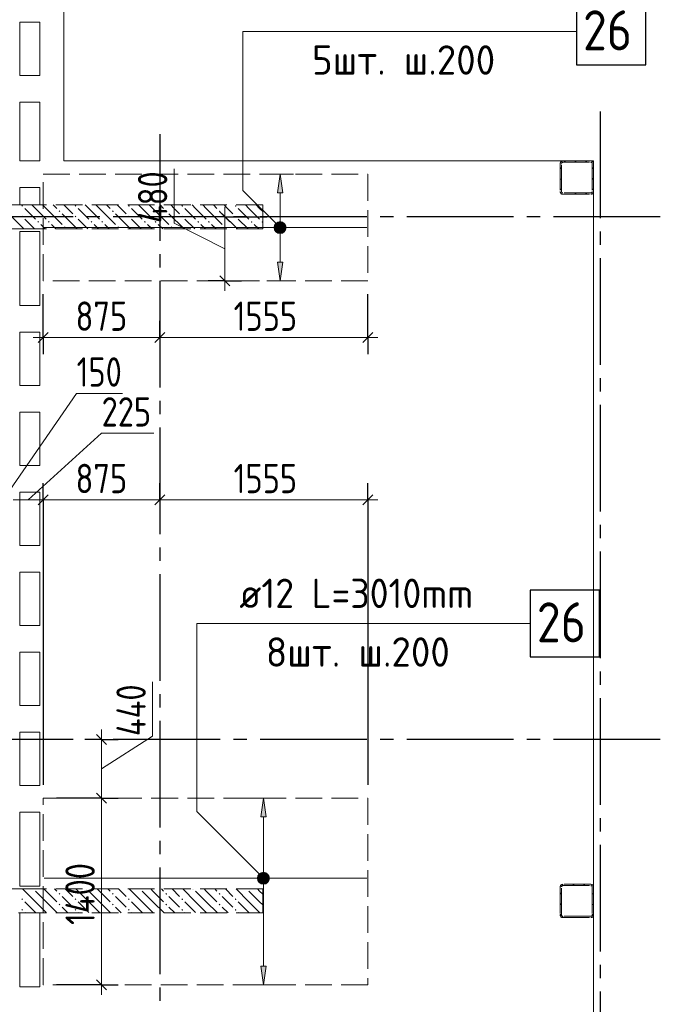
# Model space of a CAD drawing. Header units: millimetres. Extents: x 0 to 43617, y 0 to 59400.
# Tile 27 of 29: x 22022 to 26824, y 44265 to 51650. Entities that reach past the tile are written whole.
import ezdxf

# ---------------------------------------------------------------- set-up
doc = ezdxf.new("R2010")
doc.units = ezdxf.units.MM
doc.linetypes.add('______2', pattern=[270, 200, -70])
doc.linetypes.add('______5', pattern=[1100, 800, -100, 100, -100])
for name, color, linetype, lineweight in [('Standard', 7, 'Continuous', 25), ('ДОП Верх по У', 7, 'Continuous', 25), ('Оси', 40, '______5', 18), ('Позиционная метка номер позиции', 7, 'Continuous', 13), ('Примечания', 7, 'Continuous', 25)]:
    doc.layers.add(name, color=color, linetype=linetype, lineweight=lineweight)
doc.layers.add('ЖБ Перекрытие верхний уровень', color=7, linetype='Continuous', lineweight=25, true_color=0xe0e0ff)
doc.layers.add('ЖБ Стена верхний уровень', color=7, linetype='Continuous', lineweight=25, true_color=0x006e00)
doc.styles.add('GOST 2.304-81', font='txt')
doc.styles.add('ISOCPEUR', font='txt')

msp = doc.modelspace()

# ---------------------------------------------------------------- hatches: boundary and pattern name
at = {"layer": 'ДОП Верх по У', "linetype": 'Continuous', "lineweight": 13, "transparency": 33554687}
for points in [[(23994, 50350), (23974, 50490), (23954, 50350)], [(23936.5, 50090), (24011.5, 50090), (24006.2, 50108.8)], [(23936.5, 50090), (24006.2, 50108.8), (23941.7, 50108.8)], [(23941.7, 50071.3), (24011.5, 50090), (23936.5, 50090)], [(23941.7, 50108.8), (24006.2, 50108.8), (23992.7, 50122.3)], [(23941.7, 50108.8), (23992.7, 50122.3), (23955.2, 50122.3)], [(23941.7, 50071.3), (24006.2, 50071.3), (24011.5, 50090)], [(23955.2, 50057.8), (24006.2, 50071.3), (23941.7, 50071.3)], [(23955.2, 50122.3), (23992.7, 50122.3), (23974, 50127.5)], [(23955.2, 50057.8), (23992.7, 50057.8), (24006.2, 50071.3)], [(23992.7, 50057.8), (23955.2, 50057.8), (23974, 50052.5)], [(23869, 45670), (23849, 45810), (23829, 45670)], [(23811.5, 45210), (23886.5, 45210), (23881.2, 45228.8)], [(23811.5, 45210), (23881.2, 45228.8), (23816.7, 45228.8)], [(23816.7, 45191.3), (23886.5, 45210), (23811.5, 45210)], [(23816.7, 45228.8), (23881.2, 45228.8), (23867.7, 45242.3)], [(23816.7, 45228.8), (23867.7, 45242.3), (23830.2, 45242.3)], [(23816.7, 45191.3), (23881.2, 45191.3), (23886.5, 45210)], [(23830.2, 45242.3), (23867.7, 45242.3), (23849, 45247.5)], [(23830.2, 45177.8), (23881.2, 45191.3), (23816.7, 45191.3)], [(23830.2, 45177.8), (23867.7, 45177.8), (23881.2, 45191.3)], [(23867.7, 45177.8), (23830.2, 45177.8), (23849, 45172.5)]]:
    msp.add_hatch(color=7, dxfattribs=at).paths.add_polyline_path(points)
for points in [[(23994, 49830), (23974, 49690), (23954, 49830)], [(23869, 44550), (23849, 44410), (23829, 44550)]]:
    msp.add_hatch(color=7, dxfattribs=at).paths.add_polyline_path(points, flags=16)
at = {"layer": 'ЖБ Стена верхний уровень', "linetype": 'Continuous', "lineweight": 18, "transparency": 33554687}
for points in [[(26074.5, 50453.1), (26081, 50459.6), (26084, 50456.6), (26084, 50449.7), (26081, 50446.6)], [(22034.5, 50253.1), (22040.9, 50259.6), (22047.4, 50253.1), (22040.9, 50246.6)], [(22314.5, 50213.1), (22321, 50219.6), (22327.4, 50213.1), (22321, 50206.6)], [(22434.5, 50253.1), (22440.9, 50259.6), (22447.4, 50253.1), (22440.9, 50246.6)], [(22714.5, 50213.1), (22721, 50219.6), (22727.4, 50213.1), (22721, 50206.6)], [(22834.5, 50253.1), (22840.9, 50259.6), (22847.4, 50253.1), (22840.9, 50246.6)], [(23114.5, 50213.1), (23121, 50219.6), (23127.4, 50213.1), (23121, 50206.6)], [(23234.5, 50253.1), (23240.9, 50259.6), (23247.4, 50253.1), (23240.9, 50246.6)], [(23514.5, 50213.1), (23521, 50219.6), (23527.4, 50213.1), (23521, 50206.6)], [(23634.5, 50253.1), (23640.9, 50259.6), (23647.4, 50253.1), (23640.9, 50246.6)], [(22034.5, 50173.1), (22040.9, 50179.6), (22047.4, 50173.1), (22040.9, 50166.6)], [(22434.5, 50173.1), (22440.9, 50179.6), (22447.4, 50173.1), (22440.9, 50166.6)], [(22834.5, 50173.1), (22840.9, 50179.6), (22847.4, 50173.1), (22840.9, 50166.6)], [(23234.5, 50173.1), (23240.9, 50179.6), (23247.4, 50173.1), (23240.9, 50166.6)], [(23634.5, 50173.1), (23640.9, 50179.6), (23647.4, 50173.1), (23640.9, 50166.6)], [(22154.4, 50133.1), (22160.9, 50139.6), (22167.4, 50133.1), (22160.9, 50126.6)], [(22234.5, 50133.1), (22240.9, 50139.6), (22247.4, 50133.1), (22240.9, 50126.6)], [(22354.4, 50093.1), (22360.9, 50099.6), (22367.4, 50093.1), (22360.9, 50086.6)], [(22554.4, 50133.1), (22560.9, 50139.6), (22567.4, 50133.1), (22560.9, 50126.6)], [(22634.5, 50133.1), (22640.9, 50139.6), (22647.4, 50133.1), (22640.9, 50126.6)], [(22754.4, 50093.1), (22760.9, 50099.6), (22767.4, 50093.1), (22760.9, 50086.6)], [(22954.4, 50133.1), (22960.9, 50139.6), (22967.4, 50133.1), (22960.9, 50126.6)], [(23034.5, 50133.1), (23040.9, 50139.6), (23047.4, 50133.1), (23040.9, 50126.6)], [(23154.4, 50093.1), (23160.9, 50099.6), (23167.4, 50093.1), (23160.9, 50086.6)], [(23354.4, 50133.1), (23360.9, 50139.6), (23367.4, 50133.1), (23360.9, 50126.6)], [(23434.5, 50133.1), (23440.9, 50139.6), (23447.4, 50133.1), (23440.9, 50126.6)], [(23554.4, 50093.1), (23560.9, 50099.6), (23567.4, 50093.1), (23560.9, 50086.6)], [(23754.4, 50133.1), (23760.9, 50139.6), (23767.4, 50133.1), (23760.9, 50126.6)], [(23834.5, 50133.1), (23840.9, 50139.6), (23844, 50136.6), (23844, 50129.7), (23840.9, 50126.6)], [(22124.3, 45130), (22121, 45126.6), (22117.6, 45130)], [(22524.3, 45130), (22521, 45126.6), (22517.6, 45130)], [(22924.3, 45130), (22921, 45126.6), (22917.6, 45130)], [(23324.3, 45130), (23321, 45126.6), (23317.6, 45130)], [(23724.3, 45130), (23721, 45126.6), (23717.6, 45130)], [(22034.5, 45053.1), (22040.9, 45059.6), (22047.4, 45053.1), (22040.9, 45046.6)], [(22314.5, 45093.1), (22321, 45099.6), (22327.4, 45093.1), (22321, 45086.6)], [(22434.5, 45053.1), (22440.9, 45059.6), (22447.4, 45053.1), (22440.9, 45046.6)], [(22714.5, 45093.1), (22721, 45099.6), (22727.4, 45093.1), (22721, 45086.6)], [(22834.5, 45053.1), (22840.9, 45059.6), (22847.4, 45053.1), (22840.9, 45046.6)], [(23114.5, 45093.1), (23121, 45099.6), (23127.4, 45093.1), (23121, 45086.6)], [(23234.5, 45053.1), (23240.9, 45059.6), (23247.4, 45053.1), (23240.9, 45046.6)], [(23514.5, 45093.1), (23521, 45099.6), (23527.4, 45093.1), (23521, 45086.6)], [(23634.5, 45053.1), (23640.9, 45059.6), (23647.4, 45053.1), (23640.9, 45046.6)], [(26314.5, 45093.1), (26321, 45099.6), (26324, 45096.6), (26324, 45089.7), (26321, 45086.6)], [(22034.5, 44973.1), (22040.9, 44979.6), (22047.4, 44973.1), (22040.9, 44966.6)], [(22314.5, 45013.1), (22321, 45019.6), (22327.4, 45013.1), (22321, 45006.6)], [(22434.5, 44973.1), (22440.9, 44979.6), (22447.4, 44973.1), (22440.9, 44966.6)], [(22714.5, 45013.1), (22721, 45019.6), (22727.4, 45013.1), (22721, 45006.6)], [(22834.5, 44973.1), (22840.9, 44979.6), (22847.4, 44973.1), (22840.9, 44966.6)], [(23114.5, 45013.1), (23121, 45019.6), (23127.4, 45013.1), (23121, 45006.6)], [(23234.5, 44973.1), (23240.9, 44979.6), (23247.4, 44973.1), (23240.9, 44966.6)], [(23514.5, 45013.1), (23521, 45019.6), (23527.4, 45013.1), (23521, 45006.6)], [(23634.5, 44973.1), (23640.9, 44979.6), (23647.4, 44973.1), (23640.9, 44966.6)], [(26314.5, 45013.1), (26321, 45019.6), (26324, 45016.6), (26324, 45009.7), (26321, 45006.6)]]:
    msp.add_hatch(color=7, dxfattribs=at).paths.add_polyline_path(points, flags=16)
at = {"layer": 'Позиционная метка номер позиции', "linetype": 'Continuous', "lineweight": 13, "transparency": 33554687}
for points in [[(23942.2, 50058.2), (23985.5, 50133.3), (23930.7, 50078.6)], [(23930.7, 50078.6), (23985.5, 50133.3), (23962.5, 50133.3)], [(23930.7, 50078.6), (23962.5, 50133.3), (23930.7, 50101.5)], [(23930.7, 50101.5), (23962.5, 50133.3), (23942.2, 50121.8)], [(23942.2, 50058.2), (24005.8, 50121.8), (23985.5, 50133.3)], [(23962.5, 50046.7), (24005.8, 50121.8), (23942.2, 50058.2)], [(23962.5, 50046.7), (24017.3, 50101.5), (24005.8, 50121.8)], [(23985.5, 50046.7), (24017.3, 50101.5), (23962.5, 50046.7)], [(23985.5, 50046.7), (24017.3, 50078.6), (24017.3, 50101.5)], [(24017.3, 50078.6), (23985.5, 50046.7), (24005.8, 50058.2)], [(23817.2, 45178.2), (23860.4, 45253.3), (23805.7, 45198.6)], [(23805.7, 45198.6), (23860.4, 45253.3), (23837.5, 45253.3)], [(23805.7, 45198.6), (23837.5, 45253.3), (23805.7, 45221.5)], [(23805.7, 45221.5), (23837.5, 45253.3), (23817.2, 45241.8)], [(23817.2, 45178.2), (23880.8, 45241.8), (23860.4, 45253.3)], [(23837.5, 45166.7), (23880.8, 45241.8), (23817.2, 45178.2)], [(23837.5, 45166.7), (23892.3, 45221.5), (23880.8, 45241.8)], [(23860.4, 45166.7), (23892.3, 45221.5), (23837.5, 45166.7)], [(23860.4, 45166.7), (23892.3, 45198.6), (23892.3, 45221.5)], [(23892.3, 45198.6), (23860.4, 45166.7), (23880.8, 45178.2)]]:
    msp.add_hatch(color=7, dxfattribs=at).paths.add_polyline_path(points)

# ---------------------------------------------------------------- linework, layer by layer
at = {"layer": 'Standard', "color": 7, "linetype": 'Continuous', "lineweight": 13, "transparency": 33554687}
for p, q in [((23179, 50124), (23179, 50530.6)), ((23560.7, 50170), (23560.7, 50245)), ((23560.7, 50170), (23560.7, 49690)), ((23560.7, 49930), (23179, 50124)), ((23560.7, 49690), (23560.7, 49615)), ((22199, 49266), (22124, 49266)), ((22199, 49266), (23074, 49266)), ((23074, 49266), (24631, 49266)), ((24631, 49266), (24706, 49266)), ((21899, 48048.5), (22449, 48847.4)), ((22449, 48847.4), (22793.1, 48847.4)), ((22086.5, 48048.5), (22636.5, 48548.5)), ((22636.5, 48548.5), (23027.3, 48548.5)), ((21974, 48048.5), (22199, 48048.5)), ((22199, 48048.5), (23074, 48048.5)), ((23074, 48048.5), (24631, 48048.5)), ((24631, 48048.5), (24706, 48048.5)), ((23017.4, 46276.2), (23017.4, 46682.8)), ((22635.2, 46250), (22635.2, 46325)), ((22635.2, 46030), (23017.4, 46276.2)), ((22635.2, 46250), (22635.2, 45810)), ((22635.2, 44410), (22635.2, 44335))]:
    msp.add_line(p, q, dxfattribs=at)
at = {"layer": 'Standard', "color": 251, "linetype": 'Continuous', "lineweight": -3, "true_color": 0x656565, "transparency": 33554687}
for p, q in [((23560.7, 50170), (23435.7, 50170)), ((23560.7, 50170), (23685.7, 50170)), ((23560.7, 50170), (23874, 50170)), ((23560.7, 49690), (23435.7, 49690)), ((23560.7, 49690), (23685.7, 49690)), ((23560.7, 49690), (23560.7, 49690)), ((22199, 49266), (22199, 49590)), ((24631, 49266), (24631, 49590)), ((22199, 49266), (22199, 49391)), ((23074, 49266), (23074, 49391)), ((24631, 49266), (24631, 49391)), ((22199, 49266), (22199, 49141)), ((23074, 49266), (23074, 49141)), ((23074, 49266), (23074, 49266)), ((24631, 49266), (24631, 49141)), ((22199, 48048.5), (22199, 48173.5)), ((23074, 48048.5), (23074, 48173.5)), ((24631, 48048.5), (24631, 48173.5)), ((22199, 48048.5), (22199, 47923.5)), ((22199, 48048.5), (22199, 45910)), ((23074, 48048.5), (23074, 47923.5)), ((23074, 48048.5), (23074, 48048.5)), ((24631, 48048.5), (24631, 47923.5)), ((24631, 48048.5), (24631, 45910)), ((22635.2, 46250), (22510.2, 46250)), ((22635.2, 46250), (22760.2, 46250)), ((22635.2, 46250), (22635.2, 46250)), ((22635.2, 45810), (22299, 45810)), ((22635.2, 45810), (22510.2, 45810)), ((22635.2, 45810), (22760.2, 45810)), ((22635.2, 44410), (22299, 44410)), ((22635.2, 44410), (22510.2, 44410)), ((22635.2, 44410), (22760.2, 44410))]:
    msp.add_line(p, q, dxfattribs=at)
at = {"layer": 'Standard', "color": 7, "linetype": 'Continuous', "lineweight": 25, "transparency": 33554687}
for p, q in [((23523.2, 50207.5), (23598.2, 50132.5)), ((23523.2, 49727.5), (23598.2, 49652.5)), ((22161.5, 49228.5), (22236.5, 49303.5)), ((23036.5, 49228.5), (23111.5, 49303.5)), ((24593.5, 49228.5), (24668.5, 49303.5)), ((22161.5, 48011), (22236.5, 48086)), ((23036.5, 48011), (23111.5, 48086)), ((24593.5, 48011), (24668.5, 48086)), ((22597.7, 46287.5), (22672.7, 46212.5)), ((22597.7, 45847.5), (22672.7, 45772.5)), ((22597.7, 44447.5), (22672.7, 44372.5))]:
    msp.add_line(p, q, dxfattribs=at)
at = {"layer": 'Standard', "color": 7, "linetype": 'Continuous', "lineweight": 13, "transparency": 33554687}
msp.add_lwpolyline([(22635.2, 45810), (22635.2, 44894.3), (22635.2, 44894.3), (22635.2, 44410)], dxfattribs=at)
at = {"layer": 'ДОП Верх по У', "color": 7, "linetype": 'Continuous', "lineweight": 13, "transparency": 33554687}
for p, q in [((23994.7, 51560), (26036.7, 51560)), ((23649, 47120), (25691, 47120))]:
    msp.add_line(p, q, dxfattribs=at)
at = {"layer": 'ДОП Верх по У', "color": 251, "linetype": 'Continuous', "lineweight": 13, "true_color": 0x494949, "transparency": 33554687}
for p, q in [((23974, 50490), (23874, 50490)), ((23974, 50490), (23954, 50350)), ((23994, 50350), (23974, 50490)), ((23974, 50490), (24074, 50490)), ((23974, 50490), (23974, 50490)), ((23954, 50350), (23994, 50350)), ((23974, 50120), (23974, 50350)), ((23936.5, 50090), (23936.5, 50090)), ((24011.5, 50090), (24011.5, 50090)), ((23974, 49830), (23974, 50060)), ((23974, 49690), (23954, 49830)), ((23954, 49830), (23994, 49830)), ((23994, 49830), (23974, 49690)), ((23974, 49690), (23874, 49690)), ((23974, 49690), (24074, 49690)), ((23974, 49690), (23974, 49690)), ((23849, 45810), (23749, 45810)), ((23849, 45810), (23829, 45670)), ((23869, 45670), (23849, 45810)), ((23849, 45810), (23949, 45810)), ((23849, 45810), (23849, 45810)), ((23829, 45670), (23869, 45670)), ((23849, 45240), (23849, 45670)), ((23811.5, 45210), (23811.5, 45210)), ((23886.5, 45210), (23886.5, 45210)), ((23849, 44550), (23849, 45180)), ((23849, 44410), (23829, 44550)), ((23829, 44550), (23869, 44550)), ((23869, 44550), (23849, 44410)), ((23849, 44410), (23749, 44410)), ((23849, 44410), (23949, 44410)), ((23849, 44410), (23849, 44410))]:
    msp.add_line(p, q, dxfattribs=at)
at = {"layer": 'ДОП Верх по У', "color": 7, "linetype": 'Continuous', "lineweight": 18, "transparency": 33554687}
for p, q in [((24625, 50090), (22205, 50090)), ((24625, 45210), (22205, 45210))]:
    msp.add_line(p, q, dxfattribs=at)
at = {"layer": 'ДОП Верх по У', "color": 7, "linetype": 'Continuous', "lineweight": 25, "transparency": 33554687}
for points in [[(26194.7, 51310), (26714.7, 51310), (26714.7, 51810), (26194.7, 51810), (26194.7, 51310)], [(25849, 46870), (26369, 46870), (26369, 47370), (25849, 47370), (25849, 46870)]]:
    msp.add_lwpolyline(points, dxfattribs=at)
at = {"layer": 'ДОП Верх по У', "color": 251, "linetype": 'Continuous', "lineweight": 13, "true_color": 0x494949, "transparency": 33554687}
for centre in [(23974, 50090), (23849, 45210)]:
    msp.add_circle(centre, 37.5, dxfattribs=at)
at = {"layer": 'ЖБ Перекрытие верхний уровень', "color": 7, "linetype": 'Continuous', "lineweight": 18, "transparency": 33554687}
for p, q in [((22354, 50590), (22354, 57220)), ((22024, 51230), (22024, 51630)), ((22024, 51630), (22174, 51630)), ((22174, 51630), (22174, 51230)), ((22174, 51230), (22024, 51230)), ((22024, 51030), (22174, 51030)), ((22024, 50590), (22024, 51030)), ((22174, 51030), (22174, 50590)), ((22174, 50590), (22024, 50590)), ((26324, 50590), (22354, 50590)), ((26324, 41910), (26324, 50590)), ((22024, 50260), (22024, 50390)), ((22024, 50390), (22174, 50390)), ((22174, 50390), (22174, 50260)), ((22174, 50260), (22024, 50260)), ((22024, 49505), (22024, 50060)), ((22024, 50060), (22174, 50060)), ((22174, 50060), (22174, 49505)), ((22174, 49505), (22024, 49505)), ((22024, 48905), (22024, 49305)), ((22024, 49305), (22174, 49305)), ((22174, 49305), (22174, 48905)), ((22174, 48905), (22024, 48905)), ((22024, 48705), (22174, 48705)), ((22024, 48305), (22024, 48705)), ((22174, 48705), (22174, 48305)), ((22174, 48305), (22024, 48305)), ((22024, 47705), (22024, 48105)), ((22024, 48105), (22174, 48105)), ((22174, 48105), (22174, 47705)), ((22174, 47705), (22024, 47705)), ((22024, 47105), (22024, 47505)), ((22024, 47505), (22174, 47505)), ((22174, 47505), (22174, 47105)), ((22174, 47105), (22024, 47105)), ((22024, 46505), (22024, 46905)), ((22024, 46905), (22174, 46905)), ((22174, 46905), (22174, 46505)), ((22174, 46505), (22024, 46505)), ((22024, 45905), (22024, 46305)), ((22024, 46305), (22174, 46305)), ((22174, 46305), (22174, 45905)), ((22174, 45905), (22024, 45905)), ((22024, 45150), (22024, 45705)), ((22024, 45705), (22174, 45705)), ((22174, 45705), (22174, 45150)), ((22174, 45150), (22024, 45150)), ((22024, 44395), (22024, 44950)), ((22024, 44950), (22174, 44950)), ((22174, 44950), (22174, 44395)), ((22174, 44395), (22024, 44395))]:
    msp.add_line(p, q, dxfattribs=at)
at = {"layer": 'ЖБ Стена верхний уровень', "color": 251, "linetype": '______2', "lineweight": 13, "true_color": 0x656565, "transparency": 33554687}
for p, q in [((26084, 50587.3), (26081.1, 50585.3)), ((26087.2, 50588.8), (26084, 50587.3)), ((26090.5, 50589.7), (26087.2, 50588.8)), ((26094, 50590), (26090.5, 50589.7)), ((26304, 50590), (26094, 50590)), ((26307.5, 50589.7), (26304, 50590)), ((26310.8, 50588.8), (26307.5, 50589.7)), ((26314, 50587.3), (26310.8, 50588.8)), ((26316.9, 50585.3), (26314, 50587.3)), ((26074.3, 50573.5), (26074, 50570)), ((26074, 50570), (26074, 50360)), ((26075.2, 50576.8), (26074.3, 50573.5)), ((26076.7, 50580), (26075.2, 50576.8)), ((26078.7, 50582.9), (26076.7, 50580)), ((26081.1, 50585.3), (26078.7, 50582.9)), ((26084, 50570), (26084.1, 50571.7)), ((26084, 50360), (26084, 50570)), ((26084.1, 50571.7), (26084.6, 50573.4)), ((26084.6, 50573.4), (26085.3, 50575)), ((26085.3, 50575), (26086.3, 50576.4)), ((26086.3, 50576.4), (26087.6, 50577.7)), ((26087.6, 50577.7), (26089, 50578.7)), ((26089, 50578.7), (26090.6, 50579.4)), ((26090.6, 50579.4), (26092.3, 50579.9)), ((26092.3, 50579.9), (26094, 50580)), ((26094, 50580), (26304, 50580)), ((26304, 50580), (26305.7, 50579.9)), ((26305.7, 50579.9), (26307.4, 50579.4)), ((26307.4, 50579.4), (26309, 50578.7)), ((26309, 50578.7), (26310.4, 50577.7)), ((26310.4, 50577.7), (26311.7, 50576.4)), ((26311.7, 50576.4), (26312.7, 50575)), ((26312.7, 50575), (26313.4, 50573.4)), ((26313.4, 50573.4), (26313.8, 50571.7)), ((26313.8, 50571.7), (26314, 50570)), ((26314, 50570), (26314, 50360)), ((26319.3, 50582.9), (26316.9, 50585.3)), ((26321.3, 50580), (26319.3, 50582.9)), ((26322.8, 50576.8), (26321.3, 50580)), ((26323.7, 50573.5), (26322.8, 50576.8)), ((26324, 50570), (26323.7, 50573.5)), ((26324, 50360), (26324, 50570)), ((26074, 50360), (26074.3, 50356.5)), ((26074.3, 50356.5), (26075.2, 50353.2)), ((26075.2, 50353.2), (26076.7, 50350)), ((26076.7, 50350), (26078.7, 50347.1)), ((26078.7, 50347.1), (26081.1, 50344.7)), ((26081.1, 50344.7), (26084, 50342.7)), ((26084.1, 50358.3), (26084, 50360)), ((26084, 50342.7), (26087.2, 50341.2)), ((26084.6, 50356.6), (26084.1, 50358.3)), ((26085.3, 50355), (26084.6, 50356.6)), ((26086.3, 50353.6), (26085.3, 50355)), ((26087.6, 50352.3), (26086.3, 50353.6)), ((26087.2, 50341.2), (26090.5, 50340.3)), ((26089, 50351.3), (26087.6, 50352.3)), ((26090.6, 50350.6), (26089, 50351.3)), ((26090.5, 50340.3), (26094, 50340)), ((26092.3, 50350.2), (26090.6, 50350.6)), ((26094, 50350), (26092.3, 50350.2)), ((26304, 50350), (26094, 50350)), ((26094, 50340), (26304, 50340)), ((26305.7, 50350.2), (26304, 50350)), ((26304, 50340), (26307.5, 50340.3)), ((26307.4, 50350.6), (26305.7, 50350.2)), ((26309, 50351.3), (26307.4, 50350.6)), ((26307.5, 50340.3), (26310.8, 50341.2)), ((26310.4, 50352.3), (26309, 50351.3)), ((26311.7, 50353.6), (26310.4, 50352.3)), ((26310.8, 50341.2), (26314, 50342.7)), ((26312.7, 50355), (26311.7, 50353.6)), ((26313.4, 50356.6), (26312.7, 50355)), ((26313.8, 50358.3), (26313.4, 50356.6)), ((26314, 50360), (26313.8, 50358.3)), ((26314, 50342.7), (26316.9, 50344.7)), ((26316.9, 50344.7), (26319.3, 50347.1)), ((26319.3, 50347.1), (26321.3, 50350)), ((26321.3, 50350), (26322.8, 50353.2)), ((26322.8, 50353.2), (26323.7, 50356.5)), ((26323.7, 50356.5), (26324, 50360)), ((22024, 50260), (16244, 50260)), ((23844, 50260), (22024, 50260)), ((23844, 50080), (23844, 50260)), ((16244, 50080), (22024, 50080)), ((22024, 50080), (23844, 50080)), ((22024, 45130), (21044, 45130)), ((23844, 45130), (22024, 45130)), ((23844, 44950), (23844, 45130)), ((26074.3, 45148.5), (26074, 45145)), ((26074, 45145), (26074, 44935)), ((26075.2, 45151.8), (26074.3, 45148.5)), ((26076.7, 45155), (26075.2, 45151.8)), ((26078.7, 45157.8), (26076.7, 45155)), ((26081.1, 45160.3), (26078.7, 45157.8)), ((26084, 45162.3), (26081.1, 45160.3)), ((26087.2, 45163.8), (26084, 45162.3)), ((26084, 45145), (26084.1, 45146.7)), ((26084, 44935), (26084, 45145)), ((26084.1, 45146.7), (26084.6, 45148.4)), ((26084.6, 45148.4), (26085.3, 45150)), ((26085.3, 45150), (26086.3, 45151.4)), ((26086.3, 45151.4), (26087.6, 45152.7)), ((26090.5, 45164.7), (26087.2, 45163.8)), ((26087.6, 45152.7), (26089, 45153.7)), ((26089, 45153.7), (26090.6, 45154.4)), ((26094, 45165), (26090.5, 45164.7)), ((26090.6, 45154.4), (26092.3, 45154.8)), ((26092.3, 45154.8), (26094, 45155)), ((26304, 45165), (26094, 45165)), ((26094, 45155), (26304, 45155)), ((26307.5, 45164.7), (26304, 45165)), ((26304, 45155), (26305.7, 45154.8)), ((26305.7, 45154.8), (26307.4, 45154.4)), ((26307.4, 45154.4), (26309, 45153.7)), ((26310.8, 45163.8), (26307.5, 45164.7)), ((26309, 45153.7), (26310.4, 45152.7)), ((26310.4, 45152.7), (26311.7, 45151.4)), ((26314, 45162.3), (26310.8, 45163.8)), ((26311.7, 45151.4), (26312.7, 45150)), ((26312.7, 45150), (26313.4, 45148.4)), ((26313.4, 45148.4), (26313.8, 45146.7)), ((26313.8, 45146.7), (26314, 45145)), ((26316.9, 45160.3), (26314, 45162.3)), ((26314, 45145), (26314, 44935)), ((26319.3, 45157.8), (26316.9, 45160.3)), ((26321.3, 45155), (26319.3, 45157.8)), ((26322.8, 45151.8), (26321.3, 45155)), ((26323.7, 45148.5), (26322.8, 45151.8)), ((26324, 45145), (26323.7, 45148.5)), ((26324, 44935), (26324, 45145)), ((21744, 44950), (22024, 44950)), ((22024, 44950), (23844, 44950)), ((26074, 44935), (26074.3, 44931.5)), ((26074.3, 44931.5), (26075.2, 44928.2)), ((26075.2, 44928.2), (26076.7, 44925)), ((26076.7, 44925), (26078.7, 44922.1)), ((26078.7, 44922.1), (26081.1, 44919.7)), ((26081.1, 44919.7), (26084, 44917.7)), ((26084.1, 44933.3), (26084, 44935)), ((26084, 44917.7), (26087.2, 44916.2)), ((26084.6, 44931.6), (26084.1, 44933.3)), ((26085.3, 44930), (26084.6, 44931.6)), ((26086.3, 44928.6), (26085.3, 44930)), ((26087.6, 44927.3), (26086.3, 44928.6)), ((26087.2, 44916.2), (26090.5, 44915.3)), ((26089, 44926.3), (26087.6, 44927.3)), ((26090.6, 44925.6), (26089, 44926.3)), ((26090.5, 44915.3), (26094, 44915)), ((26092.3, 44925.1), (26090.6, 44925.6)), ((26094, 44925), (26092.3, 44925.1)), ((26304, 44925), (26094, 44925)), ((26094, 44915), (26304, 44915)), ((26305.7, 44925.1), (26304, 44925)), ((26304, 44915), (26307.5, 44915.3)), ((26307.4, 44925.6), (26305.7, 44925.1)), ((26309, 44926.3), (26307.4, 44925.6)), ((26307.5, 44915.3), (26310.8, 44916.2)), ((26310.4, 44927.3), (26309, 44926.3)), ((26311.7, 44928.6), (26310.4, 44927.3)), ((26310.8, 44916.2), (26314, 44917.7)), ((26312.7, 44930), (26311.7, 44928.6)), ((26313.4, 44931.6), (26312.7, 44930)), ((26313.8, 44933.3), (26313.4, 44931.6)), ((26314, 44935), (26313.8, 44933.3)), ((26314, 44917.7), (26316.9, 44919.7)), ((26316.9, 44919.7), (26319.3, 44922.1)), ((26319.3, 44922.1), (26321.3, 44925)), ((26321.3, 44925), (26322.8, 44928.2)), ((26322.8, 44928.2), (26323.7, 44931.5)), ((26323.7, 44931.5), (26324, 44935))]:
    msp.add_line(p, q, dxfattribs=at)
at = {"layer": 'ЖБ Стена верхний уровень', "color": 9, "linetype": 'Continuous', "lineweight": 18, "true_color": 0xc7c7c7, "transparency": 33554687}
for p, q in [((26104.1, 50590), (26114.1, 50580)), ((26184.1, 50590), (26194.1, 50580)), ((26264.1, 50590), (26274.1, 50580)), ((26074, 50540.1), (26084, 50530.1)), ((26314, 50540.1), (26324, 50530.1)), ((26314, 50460.1), (26324, 50450.1)), ((26074, 50380.1), (26084, 50370.1)), ((26314, 50380.1), (26324, 50370.1)), ((26194.1, 50340), (26184.1, 50350)), ((26264.1, 50350), (26274.1, 50340)), ((22060.9, 50233.1), (22140.9, 50153.1)), ((22140.9, 50233.1), (22114.1, 50260)), ((22140.9, 50233.1), (22221, 50153.1)), ((22194.1, 50260), (22221, 50233.1)), ((22221, 50233.1), (22340.9, 50113.1)), ((22274.1, 50260), (22301, 50233.1)), ((22381, 50233.1), (22354.1, 50260)), ((22421, 50193.1), (22381, 50233.1)), ((22460.9, 50233.1), (22540.9, 50153.1)), ((22540.9, 50233.1), (22514.1, 50260)), ((22540.9, 50233.1), (22621, 50153.1)), ((22594.1, 50260), (22621, 50233.1)), ((22621, 50233.1), (22740.9, 50113.1)), ((22674.1, 50260), (22701, 50233.1)), ((22781, 50233.1), (22754.1, 50260)), ((22821, 50193.1), (22781, 50233.1)), ((22860.9, 50233.1), (22940.9, 50153.1)), ((22940.9, 50233.1), (22914.1, 50260)), ((22940.9, 50233.1), (23021, 50153.1)), ((22994.1, 50260), (23021, 50233.1)), ((23021, 50233.1), (23140.9, 50113.1)), ((23074.1, 50260), (23101, 50233.1)), ((23181, 50233.1), (23154.1, 50260)), ((23221, 50193.1), (23181, 50233.1)), ((23260.9, 50233.1), (23340.9, 50153.1)), ((23340.9, 50233.1), (23314.1, 50260)), ((23340.9, 50233.1), (23421, 50153.1)), ((23394.1, 50260), (23421, 50233.1)), ((23421, 50233.1), (23540.9, 50113.1)), ((23474.1, 50260), (23501, 50233.1)), ((23581, 50233.1), (23554.1, 50260)), ((23621, 50193.1), (23581, 50233.1)), ((23660.9, 50233.1), (23740.9, 50153.1)), ((23740.9, 50233.1), (23714.1, 50260)), ((23740.9, 50233.1), (23821, 50153.1)), ((23794.1, 50260), (23821, 50233.1)), ((23821, 50233.1), (23844, 50210.1)), ((21940.9, 50193.1), (22024, 50110.1)), ((22060.9, 50153.1), (22134.1, 50080)), ((22340.9, 50193.1), (22454.1, 50080)), ((22460.9, 50153.1), (22534.1, 50080)), ((22740.9, 50193.1), (22854.1, 50080)), ((22860.9, 50153.1), (22934.1, 50080)), ((23140.9, 50193.1), (23254.1, 50080)), ((23260.9, 50153.1), (23334.1, 50080)), ((23540.9, 50193.1), (23654.1, 50080)), ((23660.9, 50153.1), (23734.1, 50080)), ((22024, 50110.1), (22054.1, 50080)), ((22214.1, 50080), (22181, 50113.1)), ((22260.9, 50113.1), (22294.1, 50080)), ((22614.1, 50080), (22581, 50113.1)), ((22660.9, 50113.1), (22694.1, 50080)), ((23014.1, 50080), (22981, 50113.1)), ((23060.9, 50113.1), (23094.1, 50080)), ((23414.1, 50080), (23381, 50113.1)), ((23460.9, 50113.1), (23494.1, 50080)), ((23814.1, 50080), (23781, 50113.1)), ((22140.9, 45033.1), (22044.1, 45130)), ((22221, 45113.1), (22204.1, 45130)), ((22284.1, 45130), (22301, 45113.1)), ((22364.1, 45130), (22421, 45073.1)), ((22540.9, 45033.1), (22444.1, 45130)), ((22621, 45113.1), (22604.1, 45130)), ((22684.1, 45130), (22701, 45113.1)), ((22764.1, 45130), (22821, 45073.1)), ((22940.9, 45033.1), (22844.1, 45130)), ((23021, 45113.1), (23004.1, 45130)), ((23084.1, 45130), (23101, 45113.1)), ((23164.1, 45130), (23221, 45073.1)), ((23340.9, 45033.1), (23244.1, 45130)), ((23421, 45113.1), (23404.1, 45130)), ((23484.1, 45130), (23501, 45113.1)), ((23564.1, 45130), (23621, 45073.1)), ((23740.9, 45033.1), (23644.1, 45130)), ((23821, 45113.1), (23804.1, 45130)), ((26089.6, 45164.5), (26099.1, 45155)), ((26179.1, 45155), (26169.1, 45165)), ((26249.1, 45165), (26259.1, 45155)), ((22140.9, 45113.1), (22221, 45033.1)), ((22221, 45113.1), (22301, 45033.1)), ((22381, 45033.1), (22340.9, 45073.1)), ((22540.9, 45113.1), (22621, 45033.1)), ((22621, 45113.1), (22701, 45033.1)), ((22781, 45033.1), (22740.9, 45073.1)), ((22940.9, 45113.1), (23021, 45033.1)), ((23021, 45113.1), (23101, 45033.1)), ((23181, 45033.1), (23140.9, 45073.1)), ((23340.9, 45113.1), (23421, 45033.1)), ((23421, 45113.1), (23501, 45033.1)), ((23581, 45033.1), (23540.9, 45073.1)), ((23740.9, 45113.1), (23821, 45033.1)), ((23821, 45113.1), (23844, 45090.1)), ((26084, 45090.1), (26074, 45100.1)), ((22060.9, 45033.1), (22140.9, 44953.1)), ((22140.9, 45033.1), (22221, 44953.1)), ((22221, 45033.1), (22304.1, 44950)), ((22340.9, 44993.1), (22384.1, 44950)), ((22421, 44993.1), (22381, 45033.1)), ((22460.9, 45033.1), (22540.9, 44953.1)), ((22540.9, 45033.1), (22621, 44953.1)), ((22621, 45033.1), (22704.1, 44950)), ((22740.9, 44993.1), (22784.1, 44950)), ((22821, 44993.1), (22781, 45033.1)), ((22860.9, 45033.1), (22940.9, 44953.1)), ((22940.9, 45033.1), (23021, 44953.1)), ((23021, 45033.1), (23104.1, 44950)), ((23140.9, 44993.1), (23184.1, 44950)), ((23221, 44993.1), (23181, 45033.1)), ((23260.9, 45033.1), (23340.9, 44953.1)), ((23340.9, 45033.1), (23421, 44953.1)), ((23421, 45033.1), (23504.1, 44950)), ((23540.9, 44993.1), (23584.1, 44950)), ((23621, 44993.1), (23581, 45033.1)), ((23660.9, 45033.1), (23740.9, 44953.1)), ((23740.9, 45033.1), (23821, 44953.1)), ((23821, 45033.1), (23844, 45010.1)), ((26074, 45020.1), (26084, 45010.1)), ((22060.9, 44953.1), (22064.1, 44950)), ((22460.9, 44953.1), (22464.1, 44950)), ((22860.9, 44953.1), (22864.1, 44950)), ((23260.9, 44953.1), (23264.1, 44950)), ((23660.9, 44953.1), (23664.1, 44950)), ((26074, 44940.1), (26099.1, 44915)), ((26314, 44940.1), (26323.5, 44930.6))]:
    msp.add_line(p, q, dxfattribs=at)
at = {"layer": 'Оси', "color": 8, "linetype": '______5', "lineweight": -3, "transparency": 33554687}
for p, q in [((26374, 50960), (26374, 7100)), ((23074, 50790), (23074, 7100)), ((26824, 50170), (3600, 50170)), ((26824, 46250), (3600, 46250))]:
    msp.add_line(p, q, dxfattribs=at)
at = {"layer": 'Позиционная метка номер позиции', "color": 7, "linetype": 'Continuous', "lineweight": 13, "transparency": 33554687}
for p, q in [((23942.2, 50121.8), (23942.2, 50121.8)), ((24005.8, 50121.8), (24005.8, 50121.8)), ((23942.2, 50058.2), (23942.2, 50058.2)), ((24005.8, 50058.2), (24005.8, 50058.2)), ((23817.2, 45241.8), (23817.2, 45241.8)), ((23880.8, 45241.8), (23880.8, 45241.8)), ((23817.2, 45178.2), (23817.2, 45178.2)), ((23880.8, 45178.2), (23880.8, 45178.2))]:
    msp.add_line(p, q, dxfattribs=at)
for points in [[(23974, 50090), (23694.7, 50369.3), (23694.7, 51560), (26194.7, 51560)], [(23849, 45210), (23349, 45710), (23349, 47120), (25849, 47120)]]:
    msp.add_lwpolyline(points, dxfattribs=at)
for centre in [(23974, 50090), (23849, 45210)]:
    msp.add_circle(centre, 45, dxfattribs=at)
at = {"layer": 'Примечания', "color": 7, "linetype": '______2', "lineweight": 18, "transparency": 33554687}
for p, q in [((22199, 50490), (24631, 50490)), ((22199, 49690), (22199, 50490)), ((24631, 50490), (24631, 49690)), ((24631, 49690), (22199, 49690)), ((22199, 45810), (24631, 45810)), ((22199, 44410), (22199, 45810)), ((24631, 45810), (24631, 44410)), ((24631, 44410), (22199, 44410))]:
    msp.add_line(p, q, dxfattribs=at)

# ---------------------------------------------------------------- texts
at = {"layer": 'Standard', "color": 7, "linetype": 'Continuous', "lineweight": 25, "transparency": 33554687, "char_height": 220, "attachment_point": 7, "rotation": 90, "style": 'GOST 2.304-81'}
for s, insert, width in [('480', (23129, 50124), 531.967), ('440', (22967.4, 46276.2), 531.967), ('1400', (22585.1, 44859.8), 625.741)]:
    msp.add_mtext(s, dxfattribs=dict(at, insert=insert, width=width))
at = {"layer": 'Standard', "color": 7, "linetype": 'Continuous', "lineweight": 25, "transparency": 33554687, "char_height": 220, "attachment_point": 7, "style": 'GOST 2.304-81'}
for s, insert, width in [('875', (22441.1, 49316), 516.39), ('1555', (23625.8, 49316), 579.019), ('150', (22449, 48897.4), 469.509), ('225', (22636.5, 48598.5), 516.39), ('875', (22441.1, 48098.5), 516.39), ('1555', (23625.8, 48098.6), 579.019)]:
    msp.add_mtext(s, dxfattribs=dict(at, insert=insert, width=width))
at = {"layer": 'ДОП Верх по У', "color": 7, "linetype": 'Continuous', "lineweight": 13, "transparency": 33554687, "attachment_point": 7, "style": 'ISOCPEUR'}
for s, insert, char_height, width in [('\\W0.87;26', (26244.7, 51420), 300, 550.811), ('\\W0.97;5шт. ш.200 ', (24212.7, 51237.4), 220, 1712.337), ('\\W0.94;ø12 L=3010mm ', (23669, 47237.4), 220, 2104.383), ('\\W0.87;26', (25899, 46980), 300, 550.811), ('\\W0.97;8шт. ш.200 ', (23867, 46797.4), 220, 1712.324)]:
    msp.add_mtext(s, dxfattribs=dict(at, insert=insert, char_height=char_height, width=width))

doc.saveas('drawing.dxf')
